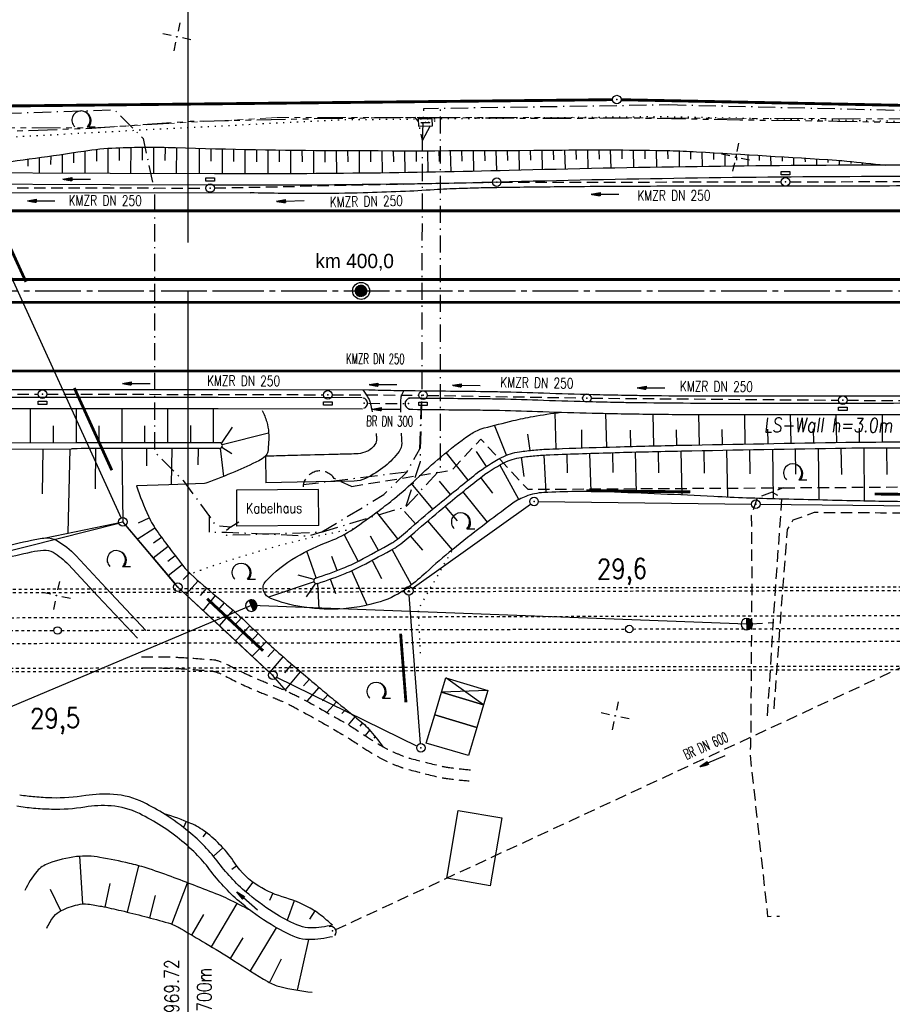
# Model space of a CAD drawing. Extents: x 0 to 1135, y 0 to 420.
# Tile 16 of 61: x 613 to 765, y 89 to 262. Entities that reach past the tile are written whole.
import ezdxf
from ezdxf.enums import TextEntityAlignment as Align

# ---------------------------------------------------------------- set-up
doc = ezdxf.new("R2010")
doc.units = 0
doc.header["$LTSCALE"] = 2
doc.header["$MEASUREMENT"] = 0
for name, pattern in [('ACAD_ISO03W100', [0.5, 0.25, -0.25]), ('ACAD_ISO05W100', [0.5, 0.25, -0.25]), ('ACHSE', [5.5, 4, -0.5, 0.5, -0.5]), ('AUSGEZOGEN', [0]), ('BAB-FM2', [2.6, 1.5, -0.5, 0.1, -0.5]), ('EinAusfädelung', [3.5, 2.5, -1]), ('GEMARKBAB', [3.7, 2, -0.5, 0.1, -0.5, 0.1, -0.5]), ('GESTRICH-X2', [1.5, 1, -0.5]), ('PHANTOMX2', [5, 2.5, -0.5, 0.5, -0.5, 0.5, -0.5]), ('PUNKTX2_STR', [0.6, 0.1, -0.5])]:
    doc.linetypes.add(name, pattern=pattern)
doc.layers.get('0').update_dxf_attribs({"color": 8, "linetype": 'AUSGEZOGEN'})
for name, color, linetype in [('ACHSETOP', 250, 'ACHSE'), ('BAB_FM', 8, 'BAB-FM2'), ('Bahnachse', 7, 'CONTINUOUS'), ('BOESCHG', 8, 'AUSGEZOGEN'), ('BW-SCHRIFT', 8, 'AUSGEZOGEN'), ('DURCHL', 200, 'GESTRICH-X2'), ('EINAUSF', 8, 'EinAusfädelung'), ('FBRTOP', 8, 'AUSGEZOGEN'), ('GEBAEUDE', 8, 'AUSGEZOGEN'), ('GEMARKGRZ', 8, 'GEMARKBAB'), ('Gleisachsen', 7, 'CONTINUOUS'), ('GRENZL-BAB', 7, 'AUSGEZOGEN'), ('GRENZP-BAB', 7, 'AUSGEZOGEN'), ('HEKT_B', 250, 'CONTINUOUS'), ('KANAL', 200, 'GESTRICH-X2'), ('Lichtwellenleiter COLT', 8, 'PHANTOMX2'), ('Lichtwellenleiter GLH', 8, 'PHANTOMX2'), ('MULDE', 8, 'AUSGEZOGEN'), ('NETZ', 250, 'AUSGEZOGEN'), ('NUTZUNG', 8, 'PUNKTX2_STR'), ('NZ', 8, 'AUSGEZOGEN'), ('PFEIL', 200, 'CONTINUOUS'), ('PFEILTOP', 8, 'AUSGEZOGEN'), ('SCHSYMBOL', 200, 'AUSGEZOGEN'), ('SIGNATUR', 8, 'AUSGEZOGEN'), ('STRASSE', 8, 'AUSGEZOGEN'), ('STROMLTG', 8, 'AUSGEZOGEN'), ('TEXTO', 200, 'CONTINUOUS'), ('TUNNEL', 15, 'CONTINUOUS'), ('WALD', 8, 'AUSGEZOGEN'), ('WEG', 8, 'GESTRICH-X2')]:
    doc.layers.add(name, color=color, linetype=linetype)
doc.styles.add('ROMANS', font='romans.shx', dxfattribs={"width": 0.8})
doc.styles.add('UNIR-H', font='unir_h.shx', dxfattribs={"width": 0.8})

# ---------------------------------------------------------------- blocks, each defined once
blk = doc.blocks.new('IKR')
at = {"color": 0}
for p, q in [((0, 1), (0, 2.5)), ((-2.5, 0), (-1, 0)), ((1, 0), (2.5, 0)), ((0, -2.5), (0, -1))]:
    blk.add_line(p, q, dxfattribs=at)
blk.add_circle((0, 0), 0.05, dxfattribs=at)
blk.add_point((0, 0), dxfattribs=at)
blk = doc.blocks.new('GST')
at = {"color": 0}
blk.add_circle((0, 0), 0.75, dxfattribs=at)
blk.add_point((0, 0), dxfattribs=at)
blk = doc.blocks.new('KS')
for p, q in [((-1.14, 0), (1.14, 0)), ((-1.14, 0), (-0.64, -0.15)), ((0.63, 0.15), (1.14, 0))]:
    blk.add_line(p, q)
blk.add_lwpolyline([(-1.76, -0.89), (1.74, -0.88), (1.73, 0.91), (-1.76, 0.91)], close=True)
blk.add_point((0, 0))
blk.add_point((0, 0))
blk = doc.blocks.new('*X41')
at = {"color": 0}
for p, q in [((0, 0.92), (0.08, 1)), ((0, 0.99), (0.01, 1)), ((0, 0.85), (0.14, 0.99)), ((0, 0.78), (0.2, 0.98)), ((0, 0.71), (0.26, 0.97)), ((0, 0.64), (0.31, 0.95)), ((0, 0.57), (0.37, 0.93)), ((0, 0.49), (0.41, 0.91)), ((0, 0.42), (0.46, 0.89)), ((0, 0.35), (0.51, 0.86)), ((0, 0.28), (0.55, 0.83)), ((0, 0.21), (0.59, 0.81)), ((0, 0.14), (0.63, 0.77)), ((0, 0.07), (0.67, 0.74)), ((0, 0), (0.71, 0.71)), ((0, -0.07), (0.74, 0.67)), ((0, -0.14), (0.77, 0.63)), ((0, -0.21), (0.81, 0.59)), ((0, -0.28), (0.83, 0.55)), ((0, -0.35), (0.86, 0.51)), ((0, -0.42), (0.89, 0.46)), ((0, -0.49), (0.91, 0.41)), ((0, -0.57), (0.93, 0.37)), ((0, -0.64), (0.95, 0.31)), ((0, -0.71), (0.97, 0.26)), ((0, -0.78), (0.98, 0.2)), ((0, -0.85), (0.99, 0.14)), ((0, -0.92), (1, 0.08)), ((0, -0.99), (1, 0.01)), ((0.06, -1), (1, -0.06)), ((0.14, -0.99), (0.99, -0.14)), ((0.23, -0.97), (0.97, -0.23)), ((0.33, -0.94), (0.94, -0.33)), ((0.45, -0.89), (0.89, -0.45))]:
    blk.add_line(p, q, dxfattribs=at)
blk = doc.blocks.new('BMAST')
blk.add_line((0, 1), (0, -1))
for centre, radius, start, end in [((0, 0), 1, 90, 270), ((0, 0), 1, 270, 90), ((0, -1), 0, 270, 0)]:
    blk.add_arc(centre, radius, start, end)
blk.add_point((0, 0))
blk.add_blockref('*X41', (0, 0))
blk = doc.blocks.new('13')
blk.add_lwpolyline([(0.76, 1.22), (-0.75, 1.22), (-0.75, 1.8), (0.76, 1.8)], close=True)
at = {"rotation": 180}
blk.add_blockref('GST', (0, 0), dxfattribs=at)
blk = doc.blocks.new('10')
blk.add_blockref('GST', (0, 0))
blk = doc.blocks.new('17')
blk.add_lwpolyline([(-0.76, -1.22), (0.75, -1.22), (0.75, -1.8), (-0.76, -1.8)], close=True)
blk.add_blockref('GST', (0, 0))
blk = doc.blocks.new('42')
at = {"color": 0}
blk.add_arc((-0.02, -0.31), 0.91, 12.5363, 167.4637, dxfattribs=at)
blk.add_point((0, 0), dxfattribs=at)
blk = doc.blocks.new('*X18')
at = {"color": 0}
for p, q in [((212.23, 257.39), (213.24, 258.4)), ((212.24, 257.33), (213.31, 258.4)), ((212.24, 257.47), (213.17, 258.4)), ((212.24, 257.26), (213.37, 258.39)), ((212.24, 257.55), (213.09, 258.39)), ((212.25, 257.2), (213.43, 258.38)), ((212.26, 257.63), (213, 258.37)), ((212.27, 257.14), (213.49, 258.37)), ((212.28, 257.09), (213.55, 258.35)), ((212.29, 257.73), (212.9, 258.35)), ((212.3, 257.04), (213.6, 258.33)), ((212.32, 256.99), (213.65, 258.31)), ((212.34, 257.86), (212.78, 258.29)), ((212.35, 256.94), (213.69, 258.29)), ((212.37, 256.9), (213.74, 258.26)), ((212.4, 256.85), (213.78, 258.24)), ((212.43, 256.81), (213.83, 258.21)), ((212.46, 256.77), (213.86, 258.18)), ((212.49, 256.73), (213.9, 258.14)), ((212.53, 256.7), (213.94, 258.11)), ((212.56, 256.66), (213.97, 258.07)), ((212.6, 256.63), (214.01, 258.03)), ((212.64, 256.6), (214.04, 257.99)), ((212.68, 256.57), (214.07, 257.95)), ((212.73, 256.54), (214.09, 257.91)), ((212.77, 256.52), (214.12, 257.86)), ((212.82, 256.49), (214.14, 257.82)), ((212.87, 256.47), (214.16, 257.77)), ((212.92, 256.45), (214.18, 257.72)), ((212.97, 256.44), (214.2, 257.66)), ((213.03, 256.42), (214.21, 257.6)), ((213.09, 256.41), (214.22, 257.54)), ((213.16, 256.41), (214.23, 257.48)), ((213.22, 256.4), (214.23, 257.41)), ((213.3, 256.41), (214.23, 257.34)), ((213.38, 256.41), (214.22, 257.26)), ((213.46, 256.43), (214.2, 257.17)), ((213.56, 256.46), (214.18, 257.07)), ((213.69, 256.51), (214.12, 256.95))]:
    blk.add_line(p, q, dxfattribs=at)
blk = doc.blocks.new('SRMAST2')
at = {"color": 0}
blk.add_circle((0, 0), 0.999, dxfattribs=at)
blk.add_point((0, 0), dxfattribs=at)
blk.add_blockref('*X18', (-213.23, -257.4))
blk = doc.blocks.new('PP')
at = {"color": 0}
blk.add_circle((0, -0.01), 1.49, dxfattribs=at)
blk.add_point((0, 0), dxfattribs=at)
blk = doc.blocks.new('40')
at = {"color": 0}
blk.add_arc((0.02, 0.31), 0.91, 192.5363, 347.4637, dxfattribs=at)
blk.add_point((0, 0), dxfattribs=at)
blk = doc.blocks.new('PFEIL2')
at = {"color": 0}
for p, q in [((0.88, 0), (-2.4, -0.01)), ((0.88, -0.27), (0.88, 0.28)), ((0.88, 0.28), (2.43, 0.01)), ((0.91, 0.27), (0.88, 0.26)), ((0.97, 0.26), (0.88, 0.25)), ((1.02, 0.25), (0.88, 0.23)), ((1.07, 0.24), (0.88, 0.21)), ((1.13, 0.23), (0.88, 0.19)), ((1.18, 0.22), (0.88, 0.17)), ((1.24, 0.21), (0.88, 0.15)), ((1.29, 0.21), (0.88, 0.14)), ((1.34, 0.2), (0.88, 0.12)), ((1.4, 0.19), (0.88, 0.1)), ((1.45, 0.18), (0.88, 0.08)), ((1.51, 0.17), (0.88, 0.06)), ((1.56, 0.16), (0.88, 0.04)), ((1.61, 0.15), (0.88, 0.02)), ((1.67, 0.14), (0.88, 0.01)), ((1.72, 0.13), (0.88, -0.01)), ((1.78, 0.12), (0.88, -0.03)), ((1.83, 0.11), (0.88, -0.05)), ((1.88, 0.1), (0.88, -0.07)), ((1.94, 0.09), (0.88, -0.09)), ((2.05, 0.08), (0.88, -0.12)), ((1.99, 0.08), (0.88, -0.11)), ((2.1, 0.07), (0.88, -0.14)), ((2.15, 0.06), (0.88, -0.16)), ((2.21, 0.05), (0.88, -0.18)), ((2.26, 0.04), (0.88, -0.2)), ((2.32, 0.03), (0.88, -0.22)), ((2.37, 0.02), (0.88, -0.23)), ((2.42, 0.01), (0.88, -0.25)), ((2.43, 0.01), (0.88, -0.27))]:
    blk.add_line(p, q, dxfattribs=at)
blk = doc.blocks.new('LW')
at = {"color": 0}
blk.add_line((1.18, 0), (2.58, 0), dxfattribs=at)
for centre, radius, start, end in [((0.07, 1.19), 1.6, 312.7202, 226.7249), ((0.17, 1.08), 1.68, 321.1992, 68.9844), ((0.08, 1.13), 1.67, 319.2916, 65.2101)]:
    blk.add_arc(centre, radius, start, end, dxfattribs=at)

msp = doc.modelspace()

# ---------------------------------------------------------------- linework, layer by layer
at = {"layer": 'ACHSETOP'}
msp.add_lwpolyline([(25, 214.13), (47.23, 214.13), (122.23, 214.13), (322.23, 214.13), (472.23, 214.13), (647.23, 214.13), (872.23, 214.13), (950, 214.13)], dxfattribs=at)
at = {"layer": 'BAB_FM', "flags": 128}
for points in [[(408.1, 245.7), (424.1, 249.1), (435.1, 252.7), (450.1, 261.2), (460.1, 266.5), (476.1, 265.1), (526.1, 256), (576.1, 246.81), (600.1, 244.91), (629.1, 245.81), (634.1, 240.81), (636.1, 231.41), (636.1, 185.99), (641.1, 180.99), (646.03, 174.22), (646.55, 173.41), (647.3, 173.04), (649.45, 172.85), (648.35, 171.98), (648.7, 171.4), (665.31, 171.94)], [(682.98, 240.42), (683.21, 246.06), (726.1, 246.72)], [(680.1, 176.39), (686.1, 182.89), (686.1, 246.11)], [(665.31, 171.94), (680.1, 176.39), (682.6, 184.27), (682.9, 196.88), (682.98, 240.42), (682.24, 243.82), (681.63, 244.53)], [(682.98, 240.42), (684.58, 243.5), (685.74, 244.31), (681.63, 244.53)], [(682.5, 186.5), (682.9, 196.88)], [(665.37, 171.98), (676.24, 178.51), (680.25, 182.43), (682.5, 186.5)], [(680.25, 182.43), (662.1, 180.19), (662.09, 179.22)], [(645.65, 174.92), (645.65, 171.92), (648.73, 171.92), (663.09, 171.27), (665.37, 171.98)], [(649.45, 172.85), (650.86, 173.73)]]:
    msp.add_lwpolyline(points, dxfattribs=at)
at = {"layer": 'BAB_FM'}
msp.add_lwpolyline([(726.1, 246.72), (776.1, 245.52), (826.1, 245.32), (861.1, 245.52), (864.56, 245.52)], dxfattribs=at)
at = {"layer": 'Bahnachse', "linetype": 'ACAD_ISO05W100'}
for points in [[(719.8, 154.98), (818.49, 155.22)], [(519.8, 154.49), (618.49, 154.73)], [(619.79, 154.73), (718.5, 154.97)]]:
    msp.add_lwpolyline(points, dxfattribs=at)
at = {"layer": 'Bahnachse', "linetype": 'Continuous'}
for centre in [(619.14, 154.73), (719.15, 154.98)]:
    msp.add_circle(centre, 0.65, dxfattribs=at)
at = {"layer": 'BOESCHG'}
for p, q in [((617.93, 237.74), (617.92, 236.24)), ((619.93, 238.03), (619.91, 234.73)), ((621.93, 238.33), (621.92, 236.53)), ((623.93, 238.64), (623.91, 234.72)), ((625.93, 238.91), (625.92, 236.81)), ((627.93, 239.09), (627.91, 234.7)), ((629.93, 239.18), (629.92, 236.94)), ((631.93, 239.24), (631.91, 234.69)), ((633.93, 239.27), (633.92, 236.98)), ((635.93, 239.28), (635.91, 234.67)), ((637.93, 239.25), (637.92, 236.96)), ((639.93, 239.2), (639.91, 234.65)), ((641.93, 239.14), (641.92, 236.89)), ((643.93, 239.08), (643.91, 234.64)), ((645.93, 239.03), (645.92, 236.83)), ((647.93, 238.98), (647.91, 234.62)), ((649.92, 238.93), (649.92, 236.78)), ((651.92, 238.89), (651.91, 234.61)), ((653.91, 238.85), (653.91, 236.73)), ((655.91, 238.82), (655.91, 234.61)), ((657.9, 238.79), (657.91, 236.7)), ((659.9, 238.76), (659.91, 234.63)), ((661.89, 238.74), (661.9, 236.69)), ((663.89, 238.72), (663.91, 234.64)), ((665.88, 238.71), (665.9, 236.68)), ((667.88, 238.69), (667.91, 234.67)), ((669.88, 238.69), (669.89, 236.69)), ((671.87, 238.68), (671.91, 234.71)), ((673.87, 238.67), (673.89, 236.7)), ((675.86, 238.67), (675.91, 234.76)), ((677.86, 238.66), (677.89, 236.73)), ((679.85, 238.66), (679.91, 234.82)), ((681.85, 238.66), (681.88, 236.76)), ((683.85, 238.66), (683.91, 234.88)), ((685.84, 238.66), (685.88, 236.79)), ((687.84, 238.67), (687.91, 234.96)), ((689.83, 238.67), (689.87, 236.84)), ((691.83, 238.68), (691.91, 235.05)), ((693.83, 238.69), (693.87, 236.89)), ((695.82, 238.7), (695.91, 235.14)), ((697.82, 238.71), (697.86, 236.95)), ((699.82, 238.72), (699.91, 235.24)), ((701.82, 238.73), (701.86, 237.01)), ((703.83, 238.75), (703.91, 235.34)), ((705.83, 238.76), (705.87, 237.08)), ((707.83, 238.78), (707.91, 235.44)), ((709.83, 238.8), (709.87, 237.14)), ((711.84, 238.8), (711.91, 235.52)), ((713.84, 238.8), (713.87, 237.18)), ((715.84, 238.8), (715.9, 235.61)), ((717.84, 238.79), (717.87, 237.22)), ((719.85, 238.77), (719.9, 235.68)), ((721.85, 238.75), (721.88, 237.23)), ((723.85, 238.72), (723.9, 235.75)), ((725.86, 238.68), (725.88, 237.23)), ((727.86, 238.63), (727.9, 235.82)), ((729.86, 238.55), (729.88, 237.2)), ((731.87, 238.44), (731.9, 235.88)), ((733.87, 238.32), (733.89, 237.11)), ((735.87, 238.2), (735.9, 235.93)), ((737.88, 238.09), (737.89, 237.02)), ((739.88, 237.97), (739.9, 235.98)), ((741.88, 237.84), (741.89, 236.92)), ((613.92, 237.18), (613.92, 235.97)), ((615.93, 237.45), (615.91, 234.75)), ((743.88, 237.72), (743.9, 236.02)), ((745.89, 237.6), (745.89, 236.82)), ((747.89, 237.48), (747.9, 236.05)), ((749.89, 237.35), (749.9, 236.71)), ((751.89, 237.22), (751.9, 236.08)), ((753.89, 237.1), (753.9, 236.6)), ((755.9, 236.97), (755.9, 236.11)), ((757.9, 236.78), (757.9, 236.45)), ((759.9, 236.57), (759.9, 236.13)), ((761.9, 236.36), (761.9, 236.25)), ((614.42, 187.5), (614.42, 193.54)), ((622.42, 187.53), (622.42, 193.54)), ((630.42, 187.55), (630.42, 193.54)), ((638.42, 187.57), (638.42, 193.54)), ((646.42, 187.58), (646.42, 193.54)), ((706.36, 186.51), (706.17, 192.78)), ((715.23, 186.8), (715.06, 192.71)), ((723.45, 187.02), (723.32, 192.57)), ((731.45, 187.19), (731.34, 192.51)), ((739.45, 187.34), (739.35, 192.5)), ((747.45, 187.49), (747.36, 192.49)), ((755.44, 187.61), (755.37, 192.5)), ((763.44, 187.7), (763.43, 192.52)), ((618.42, 187.51), (618.42, 190.53)), ((626.42, 187.55), (626.42, 190.54)), ((634.42, 187.56), (634.42, 190.55)), ((642.42, 187.57), (642.42, 190.56)), ((647.79, 187.46), (649.76, 190.27)), ((697.66, 185.37), (695.56, 190.62)), ((710.83, 186.67), (710.88, 189.82)), ((719.45, 186.92), (719.37, 189.77)), ((727.45, 187.11), (727.39, 189.82)), ((735.45, 187.27), (735.4, 189.89)), ((743.45, 187.42), (743.4, 189.95)), ((751.45, 187.55), (751.41, 190.02)), ((759.44, 187.67), (759.42, 190.09)), ((647.94, 187.24), (656.05, 189.32)), ((701.83, 186.23), (701.43, 189.09)), ((616.52, 178.63), (616.59, 186.51)), ((621.01, 171.73), (621.35, 186.53)), ((625.79, 186.54), (625.73, 179.52)), ((630.36, 186.55), (630.55, 173.71)), ((634.72, 186.56), (634.72, 183.51)), ((639.15, 186.57), (639, 180.23)), ((643.75, 186.58), (643.65, 183.71)), ((647.59, 186.6), (648.19, 181.69)), ((647.87, 186.79), (649.64, 185.71)), ((728.4, 178.42), (728.25, 186.13)), ((732.33, 182.22), (732.25, 186.21)), ((736.4, 178.04), (736.25, 186.29)), ((740.32, 182.12), (740.25, 186.36)), ((744.4, 177.75), (744.25, 186.43)), ((748.32, 182.07), (748.25, 186.5)), ((752.39, 177.55), (752.25, 186.57)), ((756.32, 182.04), (756.24, 186.63)), ((760.33, 177.36), (760.24, 186.68)), ((764.25, 181.99), (764.24, 186.7)), ((690.97, 181.02), (687.11, 185.84)), ((694.16, 183.44), (692.45, 186.02)), ((700.78, 181.65), (700.28, 185.02)), ((704.64, 178.87), (704.26, 185.42)), ((708.37, 182.29), (708.26, 185.58)), ((712.47, 179.02), (712.25, 185.71)), ((716.35, 182.38), (716.25, 185.84)), ((720.44, 178.77), (720.25, 185.95)), ((724.34, 182.32), (724.25, 186.04)), ((699.84, 177.64), (696.53, 183.69)), ((695.31, 178.75), (693.19, 181.51)), ((684.78, 175.96), (681.05, 180.42)), ((687.86, 178.51), (685.95, 180.85)), ((694.37, 173.69), (690.06, 179.01)), ((689.11, 173.88), (686.97, 176.48)), ((633.31, 173.53), (635.16, 174.43)), ((678.68, 170.78), (674.97, 175.42)), ((681.73, 173.37), (679.84, 175.54)), ((617.03, 170.91), (630.55, 173.71)), ((633.07, 170.72), (636.14, 172.68)), ((688.21, 168.85), (683.9, 173.91)), ((635.91, 170.03), (637.29, 171.05)), ((671.73, 166.84), (669.3, 171.51)), ((675.26, 168.73), (673.91, 171.2)), ((683.01, 168.78), (680.87, 171.3)), ((635.83, 167.45), (638.49, 169.45)), ((681.08, 162.73), (677.67, 168.91)), ((638.42, 166.87), (639.7, 167.86)), ((664.37, 163.93), (662.75, 168.61)), ((668.07, 165.23), (667.13, 167.69)), ((638.46, 164.34), (640.92, 166.28)), ((675.89, 163.78), (674.16, 167)), ((641.13, 163.63), (642.24, 164.77)), ((664, 163.62), (661.24, 164.38)), ((667.81, 161.11), (666.87, 163.72)), ((673.3, 159.14), (670.6, 165.18)), ((641.57, 161.01), (643.72, 163.42)), ((644.16, 160.85), (645.23, 162.11)), ((664.01, 163.21), (656.02, 160.55)), ((664.23, 162.98), (662.62, 160.58)), ((664.6, 162.95), (664.84, 158.52)), ((644.62, 158.18), (646.77, 160.83)), ((647.18, 158.21), (648.31, 159.57)), ((647.44, 155.55), (649.83, 158.26)), ((650.08, 155.59), (651.31, 156.92)), ((650.29, 152.91), (652.78, 155.56)), ((652.98, 152.88), (654.23, 154.18)), ((653.18, 150.22), (655.67, 152.8)), ((655.92, 150.11), (657.13, 151.43)), ((656.25, 147.38), (658.62, 150.1)), ((658.9, 147.34), (660.14, 148.79)), ((658.99, 144.36), (661.66, 147.5)), ((663.18, 146.21), (662.15, 145.04)), ((664.87, 144.77), (662.73, 142.35)), ((666.41, 143.48), (665.48, 142.43)), ((667.94, 142.23), (666.26, 140.38)), ((669.57, 140.92), (668.87, 140.18)), ((671.16, 139.63), (669.95, 138.23)), ((672.48, 138.54), (672, 137.98)), ((673.73, 137.3), (672.94, 136.35)), ((674.69, 136.15), (674.47, 135.87)), ((637.83, 122.61), (637.83, 122.61)), ((641.61, 121.32), (641.18, 120.25)), ((645.11, 119.4), (644.52, 118.64)), ((648.05, 116.7), (646.41, 115.21)), ((623.53, 106.88), (623.05, 115.21)), ((631.38, 105.44), (633.37, 113.56)), ((650.49, 113.54), (649.62, 112.91)), ((627.48, 106.32), (628.32, 110.43)), ((639.1, 103.36), (641.85, 110.58)), ((653.29, 110.7), (652.03, 109.02)), ((619.73, 105.69), (617.87, 109.38)), ((656.77, 108.74), (656.22, 107.48)), ((635.26, 104.45), (636.29, 108.35)), ((646.05, 99.39), (650.58, 106.93)), ((660.54, 107.43), (659.28, 104.03)), ((664.13, 105.68), (663.22, 104.23)), ((642.61, 101.43), (644.73, 105.04)), ((652.86, 95.15), (657.44, 102.7)), ((649.4, 97.33), (651.58, 100.97)), ((661.1, 91.8), (663.08, 100.63)), ((656.24, 93.1), (658.3, 97.27))]:
    msp.add_line(p, q, dxfattribs=at)
for points in [[(598.86, 235.52, 0.002151), (604.66, 236.05, 0.005948), (606.76, 236.27, 0.009584), (623.71, 238.61, -0.02909), (629.32, 239.16, -0.017883), (639.77, 239.21, 0.006665), (667.79, 238.7, 0.003491), (707.42, 238.78, -0.007353), (726.24, 238.67, -0.00924), (730.94, 238.49, -0.001772), (755.41, 237, -0.009105), (757.22, 236.85, -0.002459), (763.9, 236.14)], [(654.94, 193.2, -0.05129), (655.73, 191.23, -0.056493), (656.05, 189.32, -0.047568), (655.91, 186, -0.181671), (655.49, 185.21, -0.061196), (654.32, 184.42, -0.018718), (650.14, 182.49, -0.007022), (645.27, 180.53, -0.082811), (644.83, 180.44), (638.61, 180.21), (632.95, 180)], [(655.22, 161.55, -0.292846), (655.55, 163.33, -0.072264), (660.84, 167.56, -0.045258), (666.75, 170.35, 0.064321), (670.85, 172.47, 0.007757), (675.4, 175.74, 0.01284), (678.07, 177.82, 0.018447), (681.85, 181.18, -0.015766), (686.25, 185.12, -0.021533), (691.16, 188.91, -0.0614), (693.09, 189.94, -0.028828), (693.75, 190.15, -0.003803), (698.83, 191.43, -0.015431), (702.34, 192.17, -0.011321), (707.18, 192.91)], [(647.46, 187.58, 0.000172), (628.23, 187.55, 0.000586), (622.58, 187.53, 0), (564.31, 187.28, 0.000017), (562.67, 187.27, 0.000077), (556, 187.24, -0.00001), (502.85, 187, -0.002343), (489.54, 187, -0.001), (458.35, 187.21)], [(647.46, 186.58, 0.000172), (628.23, 186.55, 0.000586), (622.58, 186.53, 0), (621.58, 186.53, 0.000001)], [(664.3, 163.9, 0.0167), (669.04, 165.61, 0.026974), (671.88, 166.92, 0.004677), (677.63, 170.03, 0.040302), (678.26, 170.45, 0.013277), (681, 172.72, -0.00732), (685.91, 176.9, -0.002314), (689.26, 179.64, -0.002542), (692.33, 182.11, -0.050076), (696.81, 184.99, -0.080906), (699.97, 185.99, -0.014394), (702.48, 186.29, -0.01326), (705.22, 186.47, -0.000406), (707.46, 186.55, -0.002154)], [(707.46, 186.55, -0.001707), (716.87, 186.85, -0.002154), (728.3, 187.13, -0.001227), (757.05, 187.64, -0.004192), (765.46, 187.7, -0.001248), (783.21, 187.63, -0.000785), (811.41, 187.4, -0.00004), (817.17, 187.34, 0.000015), (832.73, 187.19, 0.000427), (834.3, 187.18, 0.000112), (840.25, 187.13)], [(632.95, 180, 0.028983), (635.02, 174.73, 0.049296), (636.71, 171.85, 0.009515), (641.18, 165.94, 0.038537), (642.42, 164.6, 0.017988), (646.95, 160.68, -0.017838), (651.52, 156.73, -0.00517), (655.83, 152.64, 0.011087), (657.87, 150.76, 0.004517), (659.54, 149.31, 0.001281), (665.5, 144.24, 0.006724), (668.15, 142.06, -0.004087), (672.53, 138.5, -0.042229), (673.61, 137.44, -0.016289), (676.06, 134.41)], [(780.12, 177.23, -0.006715), (764.1, 177.29, -0.001385), (758.92, 177.39, -0.00053), (745.39, 177.72, -0.00648), (733.96, 178.15, 0.003994), (715.42, 178.95, 0.021979), (704.21, 178.85, 0.076387), (701.04, 178.19, 0.067936), (698.78, 176.97, 0.01309), (688.26, 168.89, 0.015263), (683.61, 164.88, -0.023471), (680.55, 162.32, -0.086396), (675.56, 159.75, -0.064995), (668.25, 158.46, -0.02625), (665.42, 158.48, -0.020666), (661.85, 158.85, -0.061087), (656.46, 160.31, -0.201554), (655.22, 161.55, -0.292846)], [(667.22, 103.15, 0.0191), (665.16, 104.94, 0.034694), (663.93, 105.8, 0.065172), (659.05, 107.93, -0.067173), (654.32, 110, -0.109355), (650.14, 114.03, 0.084452), (645.02, 119.47, 0.059), (642.45, 120.97, 0.035536), (637.79, 122.62)], [(652.92, 105.72, 0.007889), (648.97, 107.73, 0.019565), (647.33, 108.46, 0.005528), (639, 111.66, 0.010654), (634.63, 113.18, 0.021892), (631.7, 113.98, 0.012662), (626.55, 115.03, 0.073216), (622.45, 115.15, 0.059238), (617.53, 113.96, 0.126481), (615.55, 112.6, 0.074993), (613.41, 109.21)]]:
    msp.add_lwpolyline(points, format="xyb", dxfattribs=at)
at = {"layer": 'BOESCHG', "flags": 128}
for points in [[(564.23, 186.28), (621.58, 186.53)], [(659.2, 144.12), (656.76, 146.9), (646.11, 156.79), (640.18, 162.3), (635.26, 168.13), (630.55, 173.71)]]:
    msp.add_lwpolyline(points, dxfattribs=at)
for points in [[(664.67, 162.97, 0.016588), (669.46, 164.7, 0.026917), (672.3, 166.01, 0.004734), (678.18, 169.19, 0.040394), (678.83, 169.63, 0.013184), (681.61, 171.93, -0.007347), (686.54, 176.13, -0.002286), (689.9, 178.88, -0.002594), (692.88, 181.27, -0.050023), (697.21, 184.04, -0.081003), (700.25, 185.01, -0.014298), (702.65, 185.3, -0.013183), (705.28, 185.47, -0.00219), (716.7, 185.85, -0.002153), (728.32, 186.13, -0.001228), (757.05, 186.64, -0.004192), (765.47, 186.7, -0.001248), (783.21, 186.63, -0.000785), (811.4, 186.4, -0.00004), (817.16, 186.34, 0.000015), (832.72, 186.19, 0.000427), (834.29, 186.18, 0.000112), (840.24, 186.13)], [(617.28, 102.63, -0.073467), (618.5, 104.7, -0.109407), (619.77, 105.71, -0.054099), (622.66, 106.75, -0.093017), (624.45, 106.85, -0.015174), (626.8, 106.46, -0.010218), (630.25, 105.71, -0.010472), (638.48, 103.56, -0.054513), (639.99, 102.95, -0.008742), (640.75, 102.52, -0.001547), (645, 100.02, -0.007803), (649.92, 97, 0.006368), (655.93, 93.28, 0.076942), (658.03, 92.42, 0.030341), (663.65, 91.44)]]:
    msp.add_lwpolyline(points, format="xyb", dxfattribs=at)
at = {"layer": 'BOESCHG'}
for centre, radius, start, end in [((647.46, 187.08), 0.5, 270.3729, 89.8516), ((664.46, 163.43), 0.501, 108.9593, 294.446)]:
    msp.add_arc(centre, radius, start, end, dxfattribs=at)
at = {"layer": 'DURCHL'}
for p, q in [((673.52, 194.47), (679.78, 194.43)), ((667.8, 102.38), (803.04, 165.13))]:
    msp.add_line(p, q, dxfattribs=at)
at = {"layer": 'EINAUSF', "const_width": 0.5, "flags": 128}
msp.add_lwpolyline([(672.23, 228.13), (872.23, 228.13), (950, 228.13)], dxfattribs=at)
at = {"layer": 'EINAUSF', "flags": 128}
msp.add_lwpolyline([(679.18, 200.13, 0.5, 0.5, 0), (872.23, 200.13, 0.5, 0.5, 0), (950, 200.13, 0.5, 0.5, 0)], format="xyseb", dxfattribs=at)
at = {"layer": 'FBRTOP', "flags": 128}
for points in [[(851.06, 232.49, 0.000319), (846.63, 232.5, 0.001489), (845.69, 232.5, 0.000195), (829.55, 232.46, -0.000739), (825.28, 232.45, -0.002595), (808.21, 232.53, 0.002935), (793.1, 232.59, 0.000789), (779.33, 232.55, -0.000556), (759.81, 232.47, -0.000684), (735.15, 232.44, 0.000944), (717.29, 232.41, 0.001426), (709.31, 232.35, 0.001074), (698.71, 232.23, 0.002006), (693.27, 232.14, 0.002815), (689.39, 232.03, 0.007995), (685.03, 231.82, -0.006092), (679.31, 231.51, -0.001947), (679.14, 231.51, -0.000051), (672.58, 231.29, -0.008098), (664.1, 231.15, -0.006078), (652.81, 231.29)], [(673.61, 196.83, 0.00061), (677.98, 196.73, 0.00242), (679.08, 196.71, 0.000715), (693.12, 196.56, -0.002938), (696.54, 196.5, -0.004081), (704.17, 196.28, 0.003627), (712.76, 196.02, 0.000813), (717.81, 195.91, 0.001326), (720.92, 195.86, 0.002954), (731.18, 195.77, 0.001148), (757.59, 195.76, 0.000287), (775.43, 195.81, -0.000529), (785.1, 195.83, -0.000159), (785.38, 195.83, -0.000001), (820.08, 195.84, -0.000455), (827.51, 195.83, -0.000191), (845.21, 195.8)]]:
    msp.add_lwpolyline(points, format="xyb", dxfattribs=at)
at = {"layer": 'FBRTOP'}
for points in [[(452.5, 231.38), (472.23, 231.38), (652.81, 231.29)], [(454.86, 196.88), (472.23, 196.88), (647.23, 196.88), (673.61, 196.83)]]:
    msp.add_lwpolyline(points, dxfattribs=at)
at = {"layer": 'FBRTOP', "const_width": 0.5}
for points in [[(47.23, 228.13), (122.23, 228.13), (322.23, 228.13), (472.23, 228.13), (647.23, 228.13), (672.23, 228.13)], [(47.23, 200.13), (122.23, 200.13), (322.23, 200.13), (472.23, 200.13), (647.23, 200.13), (679.18, 200.13)]]:
    msp.add_lwpolyline(points, dxfattribs=at)
for points in [[(442.72, 216.13, -0.000001), (472.23, 216.13, -0.000003), (559.73, 216.13, 0.000002), (647.23, 216.13, 0.000002), (759.73, 216.13, -0.000002), (856.49, 216.13, -0.000002)], [(442.69, 212.13, -0.000001), (472.23, 212.13, -0.000003), (559.73, 212.13, 0.000002), (647.23, 212.13, 0.000002), (759.73, 212.13, -0.000002), (855.79, 212.13, -0.000002)]]:
    msp.add_lwpolyline(points, format="xyb", dxfattribs=at)
at = {"layer": 'GEBAEUDE'}
for p, q in [((664.8, 179.38), (650.41, 179.26)), ((650.41, 179.26), (650.46, 172.97)), ((664.85, 173.08), (664.8, 179.38)), ((664.85, 173.08), (650.46, 172.97)), ((686.33, 143.9), (687.09, 146.43)), ((687.09, 146.43), (694.43, 144.23)), ((693.67, 141.69), (687.09, 146.43)), ((685.14, 139.95), (686.33, 143.9)), ((694.43, 144.23), (686.33, 143.9)), ((693.67, 141.69), (686.33, 143.9)), ((686.33, 143.9), (693.67, 141.69)), ((694.43, 144.23), (693.67, 141.69)), ((693.67, 141.69), (692.48, 137.75)), ((683.63, 135.01), (685.14, 139.95)), ((685.14, 139.95), (692.48, 137.75)), ((692.48, 137.75), (685.14, 139.95)), ((692.48, 137.75), (691, 132.82)), ((691, 132.82), (683.63, 135.01)), ((687.21, 111.36), (689.22, 123.24)), ((689.22, 123.24), (696.85, 121.95)), ((696.85, 121.95), (694.82, 110.02)), ((694.82, 110.02), (687.21, 111.36))]:
    msp.add_line(p, q, dxfattribs=at)
at = {"layer": 'GEMARKGRZ', "const_width": 0.5, "flags": 128}
for points in [[(607.38, 229.35), (613.6, 215.71)], [(622.07, 197.14), (628.62, 182.76)], [(711.62, 179.18), (729.81, 178.97)], [(762.07, 178.6), (778.99, 178.41)], [(645.3, 160.27), (655.09, 151.18)], [(680.08, 142.15), (679.15, 154.17)]]:
    msp.add_lwpolyline(points, dxfattribs=at)
at = {"layer": 'Gleisachsen', "linetype": 'ACAD_ISO03W100'}
for points in [[(531.99, 156.77), (631.98, 157.01)], [(631.98, 157.01), (911.76, 157.69), (916.93, 157.7), (950, 157.85)], [(631.99, 152.51), (911.77, 153.19), (916.94, 153.2), (950, 153.35)], [(532, 152.27), (631.99, 152.51)]]:
    msp.add_lwpolyline(points, dxfattribs=at)
at = {"layer": 'GRENZL-BAB'}
for p, q in [((597.74, 245.67), (630.24, 174.39)), ((681.18, 162.07), (701.88, 176.85)), ((703.24, 177.28), (740.56, 176.85)), ((742.06, 176.83), (802.67, 176.15)), ((576.09, 159.94), (629.83, 173.52)), ((631.04, 173.13), (639.7, 162.86)), ((640.73, 161.78), (656.23, 147.39)), ((682.65, 134.92), (680.63, 160.89)), ((657.45, 146.55), (682.03, 134.5))]:
    msp.add_line(p, q, dxfattribs=at)
at = {"layer": 'GRENZL-BAB', "const_width": 0.5, "flags": 128}
for points in [[(716.24, 247.59), (598.18, 246.36)], [(717.74, 247.58), (782.34, 246.29)]]:
    msp.add_lwpolyline(points, dxfattribs=at)
at = {"layer": 'KANAL'}
for p, q in [((646.6, 232.14), (695.22, 233.14)), ((696.72, 233.14), (745.74, 233.22)), ((747.25, 233.22), (795.19, 233.34)), ((597.04, 232.21), (645.1, 232.12)), ((567.12, 195.88), (615.72, 196.09)), ((617.23, 196.08), (665.66, 195.97)), ((667.17, 195.97), (682.34, 195.9)), ((683.83, 195.86), (711, 195.41)), ((712.5, 195.38), (755.76, 195.01)), ((757.26, 195), (800.05, 194.77)), ((673.52, 194.47), (679.78, 194.43)), ((667.8, 102.38), (803.04, 165.13))]:
    msp.add_line(p, q, dxfattribs=at)
at = {"layer": 'Lichtwellenleiter COLT', "lineweight": 0, "flags": 128}
msp.add_lwpolyline([(950, 284.29), (921.82, 279.13), (903.66, 280.32), (895.85, 279.47), (893.03, 272.19), (892.23, 262.19), (892.82, 247.35), (894.88, 241.52), (892.64, 239.18), (797.23, 244.1), (701.31, 244.47), (657.58, 244.47), (625.03, 242.67), (574.08, 242.67), (484.73, 256.55), (478.35, 254.28), (462.97, 249.45)], dxfattribs=at)
at = {"layer": 'Lichtwellenleiter GLH', "flags": 128}
msp.add_lwpolyline([(594.08, 241.82), (603.24, 241.83), (625.11, 242.61), (642.31, 243.81), (664.04, 244.28), (682.1, 244.5), (701.35, 244.37), (720.84, 244.39), (738.51, 244.08), (755.58, 243.84), (778.76, 243.41), (798.78, 243.46), (823.36, 244.13)], dxfattribs=at)
at = {"layer": 'MULDE'}
for points in [[(763.9, 236.14, 0.005918), (698.16, 235.2, -0.007538), (646.61, 234.63), (628.33, 234.7), (601.17, 234.81, -0.059077), (600.6, 234.88, -0.010232), (596.17, 236.06, -0.041554), (594.51, 236.69, -0.025153), (591.78, 238.17, -0.025153)], [(844.48, 234.09, -0.000421), (833.44, 234.07, -0.001244), (829.7, 234.07, -0.000083), (805.12, 234.18, 0.000429), (800.33, 234.19, 0.001015), (792.84, 234.2, 0.000263), (763.91, 234.14, 0.005918), (698.22, 233.2, -0.007538), (646.6, 232.63), (628.32, 232.7), (601.16, 232.81, -0.059077), (600.13, 232.94, -0.010232), (595.61, 234.14, -0.041554), (593.65, 234.89, -0.025153), (590.74, 236.46, -0.025153)], [(844.47, 236.09, -0.000421), (833.44, 236.07, -0.001244), (829.7, 236.07, -0.000083), (805.12, 236.18, 0.000429), (800.34, 236.19, 0.001015), (792.84, 236.2, 0.000263), (763.9, 236.14, 0.005918)], [(680.53, 195.43, 0.00064), (693.11, 195.3, -0.002938), (696.51, 195.25, -0.004081), (704.12, 195.02, 0.003627), (712.73, 194.76, 0.000813), (717.79, 194.65, 0.001326), (720.9, 194.6, 0.002954), (731.17, 194.51, 0.001148), (757.59, 194.5, 0.000287), (775.43, 194.55, -0.000529), (785.11, 194.57, -0.000159), (785.38, 194.57, -0.000001), (820.08, 194.58, -0.000455), (827.5, 194.57, -0.000124), (838.97, 194.56, -0.000124)], [(680.51, 193.43, 0.00064), (693.09, 193.3, -0.002938), (696.47, 193.25, -0.004081), (704.05, 193.02, 0.003627), (712.68, 192.76, 0.000813), (717.75, 192.65, 0.001326), (720.87, 192.6, 0.002954), (731.17, 192.51, 0.001148), (757.6, 192.5, 0.000287), (775.44, 192.55, -0.000529), (785.11, 192.57, -0.000159), (785.38, 192.57, -0.000001), (820.08, 192.58, -0.000455), (827.5, 192.57, -0.000124), (838.97, 192.56, -0.000124)], [(566.04, 161.15, 0.023597), (576.2, 161.56, 0.037252), (581.06, 162.35, 0.0003), (590.65, 164.67, 0.002064), (592.04, 165.01, 0.000591), (595.55, 165.9, -0.00027), (603.21, 167.84, -0.007128), (614.57, 170.53, -0.033555), (617.03, 170.91, -0.153984), (619.01, 170.46, -0.072933), (622.3, 167.84), (627.66, 162.12), (634.57, 154.74)], [(566.77, 159.15, 0.022273), (576.47, 159.57, 0.037251), (581.39, 160.37, 0.000301), (591.11, 162.72, 0.002069), (592.52, 163.07, 0.00059), (596.1, 163.97, -0.000279), (603.68, 165.89, -0.007123), (614.59, 168.48, -0.037555), (616.7, 168.78, -0.149897), (618.35, 168.4, -0.072933), (621.04, 166.26), (626.2, 160.75), (633.11, 153.38)], [(637.93, 122.53, 0.0259), (634.23, 124.61, 0.098157), (628.9, 126.05, 0.057578), (624.06, 125.83, -0.04688), (618.12, 125.42, -0.01761), (615.16, 125.6, -0.003754), (612.52, 125.88, -0.122021)], [(667.26, 101.15, -0.051015), (663.08, 100.63, -0.100432), (660.96, 101.01, -0.044094), (656.49, 103.26, -0.034565), (651.31, 106.99, -0.058379), (646.02, 112.54, 0.06046), (640.9, 117.88, 0.056282), (633.45, 122.68, 0.097504), (628.49, 124.03, 0.05783), (623.9, 123.82, -0.045434), (618.08, 123.42, -0.018659), (614.93, 123.6, -0.016582), (611.99, 123.96, -0.12164)], [(667.22, 103.15, -0.0503), (663.42, 102.68, -0.09976), (661.51, 103.02, -0.04476), (657.49, 105.04, -0.033236), (652.58, 108.56, -0.059843), (647.35, 114.02, 0.059489), (642.1, 119.52, 0.031438), (637.93, 122.53, 0.098157)]]:
    msp.add_lwpolyline(points, format="xyb", dxfattribs=at)
for points in [[(454.42, 195.54), (472.23, 195.54), (647.23, 195.54), (672.43, 195.49)], [(454.42, 193.54), (472.23, 193.54), (647.23, 193.54), (672.51, 193.49)]]:
    msp.add_lwpolyline(points, dxfattribs=at)
at = {"layer": 'NUTZUNG', "flags": 128}
for points in [[(848.4, 236.5), (848.34, 241.3), (778.53, 243.52), (724.73, 244.6), (668.59, 244.03), (629.94, 242.05), (602.74, 240.55)], [(682.64, 150.74), (682.26, 158.42), (688.26, 168.89)]]:
    msp.add_lwpolyline(points, dxfattribs=at)
at = {"layer": 'NUTZUNG'}
msp.add_arc((700.65, 9.58), 165.59, 100.3703, 110.5883, dxfattribs=at)
at = {"layer": 'NZ'}
for p, q in [((641.96, 222.6), (641.96, 314.36)), ((641.95, 214.13), (641.95, 65.36))]:
    msp.add_line(p, q, dxfattribs=at)
at = {"layer": 'STRASSE'}
for points in [[(672.56, 196.8, -0.03327), (673.54, 195.31, -0.074626), (673.83, 194.56, -0.003944), (674.17, 192.95, -0.004757)], [(679.73, 196.7, 0.021953), (679.26, 195.74, 0.087462), (679.17, 195.39, 0.015901), (679.12, 193.84, 0.00208), (679.12, 192.94, 0.017058)], [(674.85, 189.17, -0.005948), (674.94, 188.52, -0.133941), (674.79, 187.5, -0.116555), (674.08, 186.57, -0.08916), (672.88, 185.89, -0.077957), (671.34, 185.61, -0.000437), (668.21, 185.53, 0.000211), (661.7, 185.37, 0.000144), (659.42, 185.31, 0.000083), (655.49, 185.21)], [(679.23, 189.24, 0.003722), (679.26, 188.87, -0.021219), (679.34, 187.5, -0.159988), (678.87, 186.03, -0.068584), (676.44, 183.48, -0.055285), (673.03, 181.33, -0.108618), (671.02, 180.85), (661.08, 180.65), (655.58, 180.55)]]:
    msp.add_lwpolyline(points, format="xyb", dxfattribs=at)
msp.add_lwpolyline([(655.49, 185.21), (655.58, 180.55)], dxfattribs=at)
at = {"layer": 'STROMLTG'}
for p, q in [((653.03, 159.07), (534.69, 109.34)), ((739.71, 155.84), (653.03, 159.07))]:
    msp.add_line(p, q, dxfattribs=at)
at = {"layer": 'STROMLTG', "linetype": 'GESTRICH-X2', "flags": 128}
for points in [[(670.57, 179.93), (686, 182.44), (688.1, 182.79), (693.2, 188.19), (701.39, 179.42), (746.1, 179.69), (741.51, 177.92), (740.5, 174.82), (740.59, 163.87), (740.38, 134.56), (740.24, 133.36), (743.35, 104.7), (745.43, 104.75)], [(670.57, 179.93), (667.55, 181.3)], [(746.1, 179.69), (857.47, 180.45), (871.93, 179.49), (877.72, 179.05), (893.49, 178.13), (900.54, 177.75), (912.23, 176.27), (920.76, 175.16), (930.04, 173.68)], [(743.36, 139.81), (744.39, 156.84), (745.87, 177.86), (744.23, 178.86)], [(848.11, 174.01), (816.73, 173.54), (804.41, 174.77), (763.09, 175.27), (751.52, 175.34), (747.78, 174), (746.79, 172.41), (745.71, 158.35), (744.37, 140.1)], [(740.44, 155.88), (744.42, 156.14)]]:
    msp.add_lwpolyline(points, dxfattribs=at)
at = {"layer": 'STROMLTG', "linetype": 'GESTRICH-X2'}
msp.add_arc((665.05, 179.62), 3.01, 34.0426, 169.1538, dxfattribs=at)
at = {"layer": 'TUNNEL', "linetype": 'ACAD_ISO03W100'}
for p, q in [((331.33, 161.28), (781.32, 162.38)), ((331.33, 160.68), (781.32, 161.78)), ((781.35, 148.48), (331.36, 147.38)), ((781.35, 147.88), (331.36, 146.78))]:
    msp.add_line(p, q, dxfattribs=at)
at = {"layer": 'WEG', "flags": 128}
for points in [[(633.81, 150.11, -0.008017), (637.96, 150.11, -0.011497), (640.86, 149.99, -0.00336), (646.49, 149.6, -0.051328), (646.85, 149.54, -0.051508), (649.1, 148.63, 0.021762), (654.27, 146.17, 0.003865), (657.55, 144.82, -0.007637), (659.2, 144.12, -0.021229), (662.15, 142.67, -0.008169), (669.59, 138.44, -0.015478), (673.36, 136.06, 0.021532), (676.09, 134.38, 0.01972), (677.84, 133.5, 0.017851), (679.85, 132.66, 0.025035), (680.76, 132.37, 0.004687), (685.68, 131.12, 0.026265), (687.75, 130.73, 0.015114), (691.39, 130.35)], [(633.78, 148.15, -0.008244), (637.87, 148.15, -0.011654), (640.77, 148.03, -0.003203), (646.03, 147.66, -0.050679), (646.36, 147.61, -0.052261), (648.5, 146.74, 0.021837), (653.48, 144.37, 0.003921), (656.71, 143.04, -0.007664), (658.35, 142.35, -0.021229), (661.24, 140.92, -0.008087), (668.6, 136.75, -0.01545), (672.36, 134.37, 0.020964), (675.16, 132.65, 0.020178), (677.03, 131.7, 0.018081), (679.18, 130.81, 0.024804), (680.16, 130.5, 0.004792), (685.3, 129.19, 0.02616), (687.4, 128.8, 0.014912), (691.13, 128.41)]]:
    msp.add_lwpolyline(points, format="xyb", dxfattribs=at)

# ---------------------------------------------------------------- block references
at = {"layer": 'GRENZP-BAB'}
for p in [(716.99, 247.6), (702.49, 177.28), (741.31, 176.84), (630.55, 173.71), (640.18, 162.29), (680.57, 161.64), (656.78, 146.88), (682.71, 134.17)]:
    msp.add_blockref('GST', p, dxfattribs=at)
at = {"layer": 'HEKT_B', "rotation": 77.84121836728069}
for name in ['PP', 'SRMAST2']:
    msp.add_blockref(name, (672.23, 214.13), dxfattribs=at)
at = {"layer": 'NETZ', "rotation": 167.8412}
for p in [(640, 258.6), (737.75, 237.53), (618.93, 160.84), (716.69, 139.78)]:
    msp.add_blockref('IKR', p, dxfattribs=at)
at = {"layer": 'PFEIL'}
for p, rotation in [((714.93, 231.06), 180.0713655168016), ((616.28, 229.91), 179.9169655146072), ((659.86, 229.87), 181.161565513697), ((632.91, 197.95), 179.8690655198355), ((676.06, 197.74), 179.7060655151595), ((690.64, 197.6), 179.0139655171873), ((722.96, 197.19), 179.5055655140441), ((676.64, 193.46), 179.5452655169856), ((733.71, 131.9), 203.6972231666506)]:
    msp.add_blockref('PFEIL2', p, dxfattribs=dict(at, rotation=rotation))
at = {"layer": 'PFEILTOP'}
for p, rotation in [((622.49, 233.69), 179.7977204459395), ((652.32, 107.4), 139.0382342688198)]:
    msp.add_blockref('PFEIL2', p, dxfattribs=dict(at, rotation=rotation))
at = {"layer": 'SCHSYMBOL'}
for name, p, rotation in [('13', (746.5, 233.21), 1.836947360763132e-05), ('13', (645.85, 232.13), 1.836947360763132e-05), ('10', (695.96, 233.15), 1.836947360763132e-05), ('17', (616.49, 196.08), 1.836947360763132e-05), ('17', (666.41, 195.97), 1.836947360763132e-05), ('17', (683.07, 195.88), 1.836947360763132e-05), ('42', (672.77, 194.49), 272.926532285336), ('42', (680.52, 194.43), 90.00001836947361), ('10', (711.75, 195.39), 1.836947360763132e-05), ('17', (756.51, 195), 1.836947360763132e-05), ('40', (667.24, 102.15), 123.7405525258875)]:
    msp.add_blockref(name, p, dxfattribs=dict(at, rotation=rotation))
at = {"layer": 'SIGNATUR', "xscale": 0.7000000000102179, "yscale": 0.7000000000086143, "zscale": 0.7, "rotation": 0.8589345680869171}
msp.add_blockref('KS', (683.48, 243.61), dxfattribs=at)
at = {"layer": 'SIGNATUR'}
for p, rotation in [((653.03, 159.07), 23.62730206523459), ((739.71, 155.84), 1.780563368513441)]:
    msp.add_blockref('BMAST', p, dxfattribs=dict(at, rotation=rotation))
at = {"layer": 'WALD'}
for p in [(623.16, 242.82), (747.66, 181.08), (689.55, 172.52), (629.33, 165.91), (651.16, 163.67), (674.78, 142.85)]:
    msp.add_blockref('LW', p, dxfattribs=at)

# ---------------------------------------------------------------- texts
at = {"layer": 'Bahnachse', "linetype": 'Continuous', "style": 'ROMANS', "width": 0.8337}
for s, oblique, p in [('29,6', 0, (713.53, 163.7)), ('29,5', 360, (614.35, 137.57))]:
    msp.add_text(s, height=3.5, rotation=0.8401, dxfattribs=dict(at, oblique=oblique)).set_placement(p)
at = {"layer": 'BW-SCHRIFT', "style": 'ROMANS', "oblique": 7, "width": 0.8}
msp.add_text('LS-Wall h=3.0m', height=2.5, rotation=359.8395, dxfattribs=at).set_placement((742.68, 189.44))
at = {"layer": 'GEBAEUDE', "style": 'ROMANS', "width": 0.8}
msp.add_text('Kabelhaus', height=1.8, rotation=0.4568, dxfattribs=at).set_placement((652.11, 175.2))
at = {"layer": 'HEKT_B', "style": 'UNIR-H'}
msp.add_text('km 400,0', height=2.5, rotation=0, dxfattribs=at).set_placement((664.23, 218.12))
at = {"layer": 'NZ', "style": 'ROMANS', "width": 0.8}
for s, p in [('km 399,969.72', (640.37, 76.36)), ('H=16700m', (646.06, 80.47))]:
    msp.add_text(s, height=2.5, rotation=89.9998, dxfattribs=at).set_placement(p)
at = {"layer": 'TEXTO', "style": 'ROMANS'}
for s, rotation, width, p in [('KMZR DN 250', 359.917, 0.75, (627.47, 229.05)), ('KMZR DN 250', 1.1616, 0.75, (673.17, 228.9)), ('KMZR DN 250', 0.0714, 0.75, (726.97, 229.93)), ('KMZR DN 250', 359.7061, 0.6, (674.72, 201.36)), ('KMZR DN 250', 359.8691, 0.75, (651.68, 197.5)), ('KMZR DN 250', 359.014, 0.75, (702.97, 197.16)), ('KMZR DN 250', 359.5056, 0.75, (734.39, 196.52)), ('BR DN 300', 359.5453, 0.6, (677.23, 190.43)), ('BR DN 600', 23.6972, 0.6, (732.9, 133.73))]:
    msp.add_text(s, height=1.8, rotation=rotation, dxfattribs=dict(at, width=width)).set_placement(p, align=Align.CENTER)

doc.saveas('drawing.dxf')
